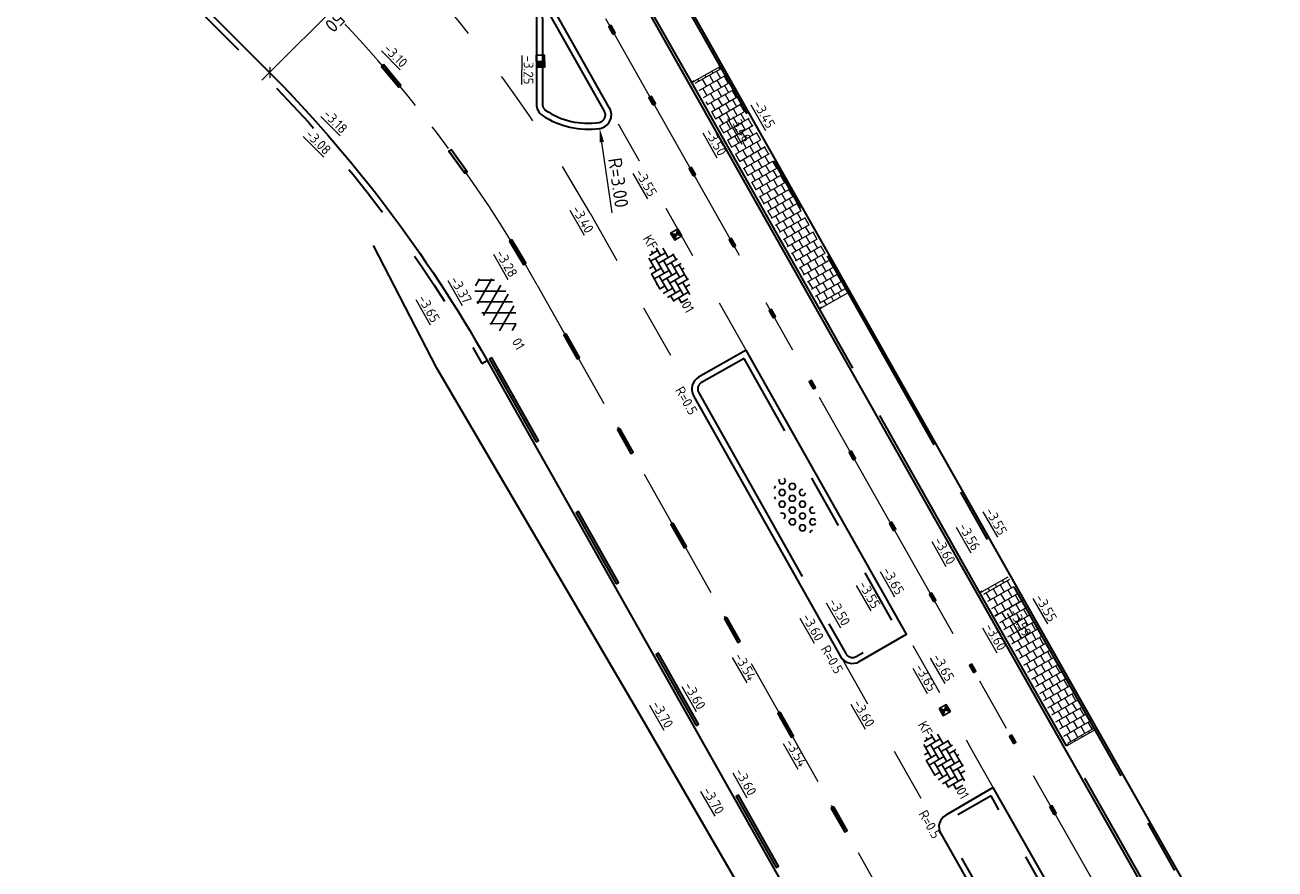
# Model space of a CAD drawing. Header units: metres. Extents: x 111691 to 117439, y 474133 to 478789.
# Tile 52 of 127: x 114434 to 114481, y 476359 to 476390. Entities that reach past the tile are written whole.
import ezdxf
from ezdxf.enums import TextEntityAlignment as Align

# ---------------------------------------------------------------- set-up
doc = ezdxf.new("R2010")
doc.units = ezdxf.units.M
for name, pattern in [('AM-AS', [16, 10, -2, 2, -2]), ('VH-GAZONBAND_100X200', [9.5, 7.5, -2]), ('VH-OPSLUITBAND_80X200', [14, 8, -2, 2, -2]), ('VH-RWSBAND', [24, 10, -2, 2, -2, 2, -2, 2, -2]), ('XX-HIDDEN', [4, 2, -2])]:
    doc.linetypes.add(name, pattern=pattern)
doc.layers.get('Defpoints').update_dxf_attribs({"lineweight": 25})
for name, color, linetype, lineweight in [('N-WE-AM-AS-G', 10, 'AM-AS', 18), ('N-WE-GR-GRAS_BERM-G', 80, 'Continuous', 35), ('N-WE-RI-HWA_KOLK-S', 150, 'Continuous', 25), ('N-WE-VH-HOOGTELABEL-T18', 2, 'Continuous', 18), ('N-WE-VH-KANTOPSLUITING-T18', 10, 'Continuous', 18), ('N-WE-VH-KANTOPSLUITING_GAZONBAND_100X200-G', 90, 'VH-GAZONBAND_100X200', 35), ('N-WE-VH-KANTOPSLUITING_OPSLUITBAND_100X200-G', 150, 'Continuous', 35), ('N-WE-VH-KANTOPSLUITING_OPSLUITBAND_80X200-G', 150, 'VH-OPSLUITBAND_80X200', 35), ('N-WE-VH-KANTOPSLUITING_TROTTOIRBAND_RWS_110 220-G', 210, 'VH-RWSBAND', 35), ('N-WE-VH-KANTOPSLUITING_VOORKANTBAND-G', 7, 'Continuous', 35), ('N-WE-VH-KANTVERHARDING-G', 1, 'Continuous', 35), ('N-WE-VH-MAATVOERING-M', 7, 'Continuous', 18), ('N-WE-VH-MATERIAALGRENS-G', 7, 'XX-HIDDEN', 18), ('N-WE-VH-VERHARDING_ASFALT-S', 7, 'Continuous', 25), ('N-WE-VH-VERHARDING_BETONSTRAATSTEEN-S', 7, 'Continuous', 25), ('N-WE-VH-VERHARDING_LAGE_BEPLANTING-S', 70, 'Continuous', 25), ('N-WE-VH-VERHARDING_TEGEL60-A', 252, 'Continuous', 18), ('N-WE-VW-MARKERING-G', 7, 'Continuous', 35)]:
    doc.layers.add(name, color=color, linetype=linetype, lineweight=lineweight)
for name, color, linetype in [('N-WE-VW-MARKERING_LANGS_STREEP_13_010-A', 7, 'Continuous'), ('N-WE-VW-MARKERING_LANGS_STREEP_30270_010-A', 7, 'Continuous'), ('N-WE-VW-MARKERING_LANGS_STREEP_33_010-A', 7, 'Continuous')]:
    doc.layers.add(name, color=color, linetype=linetype)
doc.styles.add('NLCS-ISO', font='NLCS-ISO.ttf')
doc.styles.add('NLCS-ISO-ANNOTATIEF-T25', font='NLCS-ISO.ttf', dxfattribs={"height": 2.5})
doc.styles.add('NLCS-ISO-M200-T18', font='NLCS-ISO.ttf', dxfattribs={"height": 0.3599999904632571})
doc.dimstyles.new('NLCS-ANNOTATIEF-T25-PIJL_L2_H1', dxfattribs={"dimtxt": 2.5, "dimasz": 2.5, "dimexe": 2, "dimexo": 2, "dimgap": 0.7, "dimtad": 1, "dimzin": 0, "dimdsep": 46, "dimtxsty": 'NLCS-ISO-ANNOTATIEF-T25', "dimcen": 0, "dimdle": 2, "dimclrd": 256, "dimclre": 256, "dimclrt": 256, "dimadec": 1, "dimazin": 0, "dimtfac": 1, "dimtdec": 3, "dimtofl": 0, "dimtmove": 0, "dimatfit": 3, "dimfxl": 2, "dimfxlon": 1, "dimtfillclr": 256, "dimtolj": 1, "dimtzin": 0, "dimlwd": -1, "dimlwe": -1, "dimarcsym": 0})
doc.dimstyles.new('NLCS-ANNOTATIEF-T25-SCHRAP_L2_H1', dxfattribs={"dimtxt": 2.5, "dimasz": 1.4, "dimexe": 2, "dimexo": 2, "dimgap": 0.7, "dimtad": 1, "dimzin": 0, "dimdsep": 46, "dimtxsty": 'NLCS-ISO-ANNOTATIEF-T25', "dimblk": 'OBLIQUE', "dimcen": 0, "dimdle": 2, "dimclrd": 256, "dimclre": 256, "dimclrt": 256, "dimadec": 1, "dimazin": 0, "dimtfac": 1, "dimtdec": 3, "dimtofl": 0, "dimtmove": 0, "dimatfit": 3, "dimldrblk": 'OBLIQUE', "dimfxl": 2, "dimfxlon": 1, "dimtfillclr": 256, "dimtolj": 1, "dimtzin": 0, "dimlwd": -1, "dimlwe": -1, "dimarcsym": 0})
pattern_1 = [(299.72, (0, 0), (0.2789973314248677, -0.1861732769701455), [0.3, -0.3]), (29.72000000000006, (0, 0), (-0.1487285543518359, 0.2605375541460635), [])]

# ---------------------------------------------------------------- blocks, each defined once
blk = doc.blocks.new('_Oblique')
at = {"color": 0, "linetype": 'ByBlock', "lineweight": -2}
blk.add_line((-0.5, -0.5), (0.5, 0.5), dxfattribs=at)
blk = doc.blocks.new('*D102')
at = {"layer": 'Defpoints', "color": 0, "transparency": 16777216}
for p in [(114447.9385261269, 476393.4730005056), (114448.1013349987, 476393.3100202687), (114443.3399150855, 476388.879224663)]:
    blk.add_point(p, dxfattribs=at)
at = {"layer": 'N-WE-VH-MAATVOERING-M', "transparency": 16777216}
for p, q in [((114443.2197325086, 476388.433550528), (114448.3843264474, 476393.5927141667)), ((114448.1013349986, 476393.3100202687), (114448.3840288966, 476393.02702882)), ((114443.5027239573, 476388.7162444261), (114443.7854178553, 476388.4332529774))]:
    blk.add_line(p, q, dxfattribs=at)
at = {"layer": 'N-WE-VH-MAATVOERING-M', "transparency": 16777216, "xscale": 0.28, "yscale": 0.28, "zscale": 0.28}
for p, rotation in [((114448.1013349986, 476393.3100202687), 44.96986240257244), ((114443.5027239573, 476388.7162444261), 224.9698624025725)]:
    blk.add_blockref('_Oblique', p, dxfattribs=dict(at, rotation=rotation))
at = {"layer": 'N-WE-VH-MAATVOERING-M', "transparency": 16777216, "insert": (114446.0776560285, 476390.7372156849), "char_height": 0.5, "attachment_point": 5, "rotation": 224.96986240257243, "style": 'NLCS-ISO-ANNOTATIEF-T25', "bg_fill": 3, "box_fill_scale": 1.1, "bg_fill_color": 256, "bg_fill_true_color": 13158600, "bg_fill_transparency": 0}
blk.add_mtext('\\A1;6.50', dxfattribs=at)
blk = doc.blocks.new('SVH-ASFALT-SO')
at = {"ltscale": 0.1}
for p, q in [((-3.363759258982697, 2.173798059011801), (-1.827884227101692, 4.834011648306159)), ((-1.90966580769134, 0.6923617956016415), (0.9476199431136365, 5.64132588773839)), ((2.754090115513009, -0.2170218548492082), (-0.4687746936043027, 5.365143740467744)), ((0, 0), (3.267551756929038, 5.659565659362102)), ((4.867727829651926, 0.1220502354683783), (1.647185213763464, 5.700193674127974)), ((2.175571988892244, -0.2317987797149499), (5.321577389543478, 5.217242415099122)), ((6.701218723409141, 0.946350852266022), (4.043291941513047, 5.550015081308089)), ((-2.71961448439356, 1.263712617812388), (-3.454265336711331, 2.536165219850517)), ((0.3610377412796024, -0.07213355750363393), (-2.305319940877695, 4.546133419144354)), ((4.656575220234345, 0.06542487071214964), (7.070171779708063, 4.245896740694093)), ((7.827971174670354, 2.994758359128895), (7.146137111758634, 4.175729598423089))]:
    blk.add_line(p, q, dxfattribs=at)
at = {"style": 'NLCS-ISO'}
blk.add_attdef('KLEUR', text='', height=1.8, dxfattribs=at).set_placement((9.485913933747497, 2.74105960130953), align=Align.MIDDLE_LEFT)
at = {"style": 'NLCS-ISO', "flags": 1}
blk.add_attdef('FUNCTIE', text='', height=1.8, dxfattribs=at).set_placement((0.1159930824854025, -3.584775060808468), align=Align.MIDDLE_CENTER)
blk = doc.blocks.new('*D212')
at = {"layer": 'Defpoints', "color": 0, "transparency": 16777216}
for p in [(114455.2304647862, 476389.6191440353), (114455.6618639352, 476386.6503236)]:
    blk.add_point(p, dxfattribs=at)
at = {"layer": 'N-WE-VH-MAATVOERING-M', "transparency": 16777216}
blk.add_line((114456.1119570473, 476383.5528542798), (114455.7337637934, 476386.1555201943), dxfattribs=at)
blk.add_solid([(114455.8162310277, 476386.167503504), (114455.6512965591, 476386.1435368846), (114455.6618639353, 476386.6503236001)], dxfattribs=at)
at = {"layer": 'N-WE-VH-MAATVOERING-M', "transparency": 16777216, "insert": (114456.3447570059, 476384.6628674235), "char_height": 0.5, "attachment_point": 5, "rotation": 278.2677795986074, "style": 'NLCS-ISO-ANNOTATIEF-T25'}
blk.add_mtext('\\A1;R=3.00', dxfattribs=at)
blk = doc.blocks.new('SVH-BSS_KEIFORMAAT_ELLEBOOG-SO')
at = {"ltscale": 0.1}
for p, q in [((-3.104154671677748, 2.485541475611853), (-1.871609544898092, 2.485541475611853)), ((-2.92160954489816, 2.48554147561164), (-2.92160954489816, -0.6644585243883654)), ((-1.871609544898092, 2.805519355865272), (-1.871609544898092, 0.3855414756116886)), ((-0.8216095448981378, 2.941359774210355), (-0.8216095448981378, 1.435541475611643)), ((-0.8216095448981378, 2.485541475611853), (2.32839045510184, 2.485541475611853)), ((0.2283904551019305, 2.970445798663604), (0.2283904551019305, 2.485541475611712)), ((1.278390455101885, 2.485541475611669), (1.278390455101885, -0.664458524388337)), ((2.32839045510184, 2.709488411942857), (2.32839045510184, 0.3855414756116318)), ((3.378390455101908, 2.384775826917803), (3.378390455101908, 1.4355414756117)), ((-5.610382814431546, 0.3855414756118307), (-3.971609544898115, 0.3855414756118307)), ((-5.02160954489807, 0.3855414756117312), (-5.02160954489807, -1.36993364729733)), ((-4.954776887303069, 1.435541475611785), (-2.92160954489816, 1.435541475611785)), ((-3.971609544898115, 1.435541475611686), (-3.971609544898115, -1.71445852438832)), ((-2.92160954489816, 0.3855414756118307), (0.2283904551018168, 0.3855414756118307)), ((-1.871609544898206, 1.435541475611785), (1.278390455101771, 1.435541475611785)), ((-0.8216095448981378, 0.385541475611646), (-0.8216095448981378, -2.76445852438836)), ((0.2283904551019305, 1.435541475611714), (0.2283904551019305, -1.714458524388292)), ((1.278390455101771, 0.3855414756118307), (4.428390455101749, 0.3855414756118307)), ((2.328390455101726, 1.435541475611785), (4.954776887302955, 1.435541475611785)), ((3.378390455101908, 0.3855414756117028), (3.378390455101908, -2.384775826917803)), ((4.428390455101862, 1.435541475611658), (4.428390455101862, -1.714458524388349)), ((5.47839045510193, 0.7434310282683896), (5.47839045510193, -0.6644585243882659)), ((5.478390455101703, 0.3855414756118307), (5.610382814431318, 0.3855414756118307)), ((-5.515026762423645, -0.6644585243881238), (-5.02160954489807, -0.6644585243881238)), ((-4.622465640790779, -1.714458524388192), (-1.871609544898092, -1.714458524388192)), ((-3.971609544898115, -0.6644585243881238), (-0.8216095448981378, -0.6644585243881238)), ((-2.92160954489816, -1.714458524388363), (-2.92160954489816, -2.545893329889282)), ((-1.871609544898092, -0.6644585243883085), (-1.871609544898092, -2.805519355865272)), ((-0.8216095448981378, -1.714458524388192), (2.32839045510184, -1.714458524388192)), ((0.2283904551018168, -0.6644585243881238), (3.378390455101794, -0.6644585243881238)), ((1.278390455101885, -1.714458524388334), (1.278390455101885, -2.895995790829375)), ((2.32839045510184, -0.6644585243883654), (2.32839045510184, -2.709488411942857)), ((3.378390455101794, -1.714458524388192), (4.622465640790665, -1.714458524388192)), ((4.428390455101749, -0.6644585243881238), (5.515026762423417, -0.6644585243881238)), ((-1.871609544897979, -2.764458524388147), (1.278390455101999, -2.764458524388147)), ((0.2283904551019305, -2.764458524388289), (0.2283904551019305, -2.970445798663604))]:
    blk.add_line(p, q, dxfattribs=at)
at = {"style": 'NLCS-ISO'}
blk.add_attdef('FORMAAT', text='', height=1.8, dxfattribs=at).set_placement((-5.710382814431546, -4.440892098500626e-15), align=Align.MIDDLE_RIGHT)
blk.add_attdef('KLEUR', text='', height=1.8, dxfattribs=at).set_placement((5.710382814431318, 0), align=Align.MIDDLE_LEFT)
at = {"style": 'NLCS-ISO', "flags": 1}
blk.add_attdef('FUNCTIE', text='', height=1.8, dxfattribs=at).set_placement((0.1159930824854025, -3.584775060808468), align=Align.MIDDLE_CENTER)
blk = doc.blocks.new('N-SRI-KOLK_STRAAT_300X300-SO')
h = blk.add_hatch(color=256)
h.dxf.hatch_style = 1
h.paths.add_polyline_path([(0.7499999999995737, 1.500000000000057), (-0.7500000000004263, 1.500000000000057), (-4.263256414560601e-13, 0.7500000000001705)])
h.paths.add_polyline_path([(-4.262840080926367e-13, 0.7500000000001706), (-0.7500000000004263, 2.842170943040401e-13), (0.7499999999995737, 2.842170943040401e-13)])
for p, q in [((-0.7500000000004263, 2.842170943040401e-13), (0.7499999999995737, 1.500000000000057)), ((0.7499999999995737, 2.842170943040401e-13), (-0.7500000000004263, 1.500000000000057))]:
    blk.add_line(p, q)
at = {"flags": 128}
blk.add_lwpolyline([(-0.7500000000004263, 2.842170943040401e-13), (0.7499999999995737, 2.842170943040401e-13), (0.7499999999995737, 1.500000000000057), (-0.7500000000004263, 1.500000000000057)], close=True, dxfattribs=at)
blk = doc.blocks.new('N-SRI-KOLK_RWS-SO')
at = {"ltscale": 0.1}
blk.add_hatch(color=256, dxfattribs=at).paths.add_polyline_path([(0, 0), (1.124999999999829, 0), (1.124999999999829, 1.499999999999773), (0, 1.499999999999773)])
blk.add_line((0, 0), (0, 1.499999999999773), dxfattribs=at)
at = {"flags": 128}
blk.add_lwpolyline([(-1.125000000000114, 0), (1.124999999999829, 0), (1.124999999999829, 1.499999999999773), (-1.125000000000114, 1.499999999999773)], close=True, dxfattribs=at)
at = {"ltscale": 0.1, "flags": 128}
blk.add_lwpolyline([(0, 0), (1.124999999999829, 0), (1.124999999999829, 1.499999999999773), (0, 1.499999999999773)], close=True, dxfattribs=at)
blk = doc.blocks.new('SVH-GRASPLAAT-SO')
at = {"ltscale": 0.1}
for p, q in [((-2.058128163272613, 2.469272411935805), (-1.863092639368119, 2.807083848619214)), ((-1.745628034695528, 1.92800669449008), (-2.058128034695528, 2.469272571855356)), ((-1.120628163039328, 1.928006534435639), (-0.8081281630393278, 2.469272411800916)), ((-0.8081280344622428, 2.469272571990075), (-1.068024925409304, 2.919427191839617)), ((1.69187183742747, 2.469272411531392), (1.884615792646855, 2.80311473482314)), ((2.004371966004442, 1.928006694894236), (1.691871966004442, 2.469272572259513)), ((2.629371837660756, 1.928006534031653), (2.941871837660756, 2.469272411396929)), ((2.941871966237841, 2.469272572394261), (2.892313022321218, 2.555111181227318)), ((-5.495628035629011, -0.2370568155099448), (-5.657562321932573, 0.04342159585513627)), ((-5.424520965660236, 0.8454749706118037), (-4.870628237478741, 0.8454749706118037)), ((-4.558128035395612, 0.3042090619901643), (-4.870628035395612, 0.8454749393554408)), ((-4.870628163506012, -0.2370569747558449), (-4.558128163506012, 0.3042089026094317)), ((-3.933128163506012, 1.386740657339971), (-3.620628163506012, 1.928006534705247)), ((-3.620628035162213, 0.8454749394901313), (-3.933128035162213, 1.386740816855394)), ((-3.620628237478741, 1.928006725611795), (-2.995628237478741, 1.928006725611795)), ((-3.620628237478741, 0.8454749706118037), (-2.995628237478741, 0.8454749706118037)), ((-2.683128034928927, 1.386740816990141), (-2.995628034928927, 1.928006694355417)), ((-2.995628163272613, 0.8454747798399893), (-2.683128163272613, 1.386740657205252)), ((-2.058128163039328, 0.3042089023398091), (-1.745628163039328, 0.8454747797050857)), ((-1.745628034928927, -0.2370568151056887), (-2.058128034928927, 0.3042090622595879)), ((-1.745628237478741, 1.928006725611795), (-1.120628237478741, 1.928006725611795)), ((-1.745628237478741, 0.8454749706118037), (-1.120628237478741, 0.8454749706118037)), ((-0.8081280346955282, 0.3042090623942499), (-1.120628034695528, 0.8454749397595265)), ((-1.120628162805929, -0.2370569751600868), (-0.8081281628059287, 0.3042089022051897)), ((-0.1831281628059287, 1.386740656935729), (0.1293718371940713, 1.928006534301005)), ((0.1293719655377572, 0.8454749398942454), (-0.1831280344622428, 1.386740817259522)), ((0.1293717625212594, 1.928006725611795), (0.7543717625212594, 1.928006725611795)), ((0.1293717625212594, 0.8454749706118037), (0.7543717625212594, 0.8454749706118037)), ((1.066871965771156, 1.386740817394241), (0.7543719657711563, 1.928006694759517)), ((0.7543718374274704, 0.8454747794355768), (1.06687183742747, 1.386740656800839)), ((1.691871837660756, 0.3042089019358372), (2.004371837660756, 0.8454747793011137)), ((2.004371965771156, -0.2370568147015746), (1.691871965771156, 0.304209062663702)), ((2.004371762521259, 1.928006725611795), (2.629371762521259, 1.928006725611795)), ((2.004371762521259, 0.8454749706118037), (2.629371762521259, 0.8454749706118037)), ((2.941871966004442, 0.3042090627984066), (2.629371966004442, 0.8454749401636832)), ((2.629371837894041, -0.2370569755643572), (2.941871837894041, 0.3042089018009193)), ((3.566871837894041, 1.386740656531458), (3.879371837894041, 1.928006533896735)), ((3.879371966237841, 0.8454749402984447), (3.566871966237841, 1.386740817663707)), ((3.879371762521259, 1.928006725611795), (4.306914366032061, 1.928006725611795)), ((3.879371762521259, 0.8454749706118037), (4.504371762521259, 0.8454749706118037)), ((4.50437183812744, 0.8454747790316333), (4.81687183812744, 1.38674065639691)), ((4.81687196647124, 1.386740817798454), (4.631601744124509, 1.707638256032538)), ((5.441871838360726, 0.3042089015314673), (5.569277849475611, 0.5248825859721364)), ((5.656691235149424, -0.06786882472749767), (5.44187196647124, 0.3042090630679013)), ((-5.495628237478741, -0.2370567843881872), (-4.870628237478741, -0.2370567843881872)), ((-5.070212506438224, -1.319588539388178), (-4.870628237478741, -1.319588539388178)), ((-4.658176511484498, -1.687565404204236), (-4.870628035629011, -1.319588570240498)), ((-3.933128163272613, -0.7783228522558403), (-3.620628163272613, -0.2370569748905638)), ((-3.620628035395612, -1.319588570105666), (-3.933128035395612, -0.7783226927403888)), ((-3.620628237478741, -0.2370567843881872), (-2.995628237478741, -0.2370567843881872)), ((-3.620628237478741, -1.319588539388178), (-2.995628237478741, -1.319588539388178)), ((-2.683128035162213, -0.7783226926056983), (-2.995628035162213, -0.2370568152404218)), ((-2.995628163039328, -1.31958872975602), (-2.683128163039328, -0.778322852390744)), ((-2.058128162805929, -1.860854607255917), (-1.745628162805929, -1.31958872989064)), ((-1.745628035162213, -2.402120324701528), (-2.058128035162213, -1.860854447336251)), ((-1.745628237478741, -0.2370567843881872), (-1.120628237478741, -0.2370567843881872)), ((-1.745628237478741, -1.319588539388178), (-1.120628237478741, -1.319588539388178)), ((-0.8081280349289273, -1.860854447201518), (-1.120628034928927, -1.319588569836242)), ((-1.12062816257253, -2.402120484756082), (-0.8081281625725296, -1.860854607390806)), ((-0.1831281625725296, -0.7783228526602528), (0.1293718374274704, -0.2370569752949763)), ((0.1293719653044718, -1.31958856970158), (-0.1831280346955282, -0.7783226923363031)), ((0.1293717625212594, -0.2370567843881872), (0.7543717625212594, -0.2370567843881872)), ((0.1293717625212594, -1.319588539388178), (0.7543717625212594, -1.319588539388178)), ((1.066871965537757, -0.7783226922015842), (0.7543719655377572, -0.2370568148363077)), ((0.7543718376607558, -1.319588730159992), (1.066871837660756, -0.7783228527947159)), ((1.691871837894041, -1.860854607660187), (2.004371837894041, -1.319588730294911)), ((2.004371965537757, -2.402120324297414), (1.691871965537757, -1.860854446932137)), ((2.004371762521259, -0.2370567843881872), (2.629371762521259, -0.2370567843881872)), ((2.004371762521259, -1.319588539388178), (2.629371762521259, -1.319588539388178)), ((2.941871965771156, -1.860854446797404), (2.629371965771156, -1.319588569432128)), ((2.62937183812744, -2.402120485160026), (2.94187183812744, -1.860854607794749)), ((3.56687183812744, -0.7783228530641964), (3.87937183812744, -0.2370569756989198)), ((3.879371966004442, -1.319588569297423), (3.566871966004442, -0.7783226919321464)), ((3.879371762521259, -0.2370567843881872), (4.504371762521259, -0.2370567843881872)), ((3.879371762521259, -1.319588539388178), (4.504371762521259, -1.319588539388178)), ((4.816871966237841, -0.7783226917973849), (4.504371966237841, -0.2370568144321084)), ((4.504371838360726, -1.319588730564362), (4.816871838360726, -0.7783228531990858)), ((-3.33358150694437, -2.402120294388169), (-2.995628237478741, -2.402120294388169)), ((-2.910614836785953, -2.549367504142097), (-2.995628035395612, -2.402120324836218)), ((-1.745628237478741, -2.402120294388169), (-1.120628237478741, -2.402120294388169)), ((-0.1831281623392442, -2.943386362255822), (0.1293718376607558, -2.402120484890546)), ((-0.1668527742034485, -2.971575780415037), (-0.1831280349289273, -2.943386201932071)), ((0.1293717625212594, -2.402120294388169), (0.7543717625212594, -2.402120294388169)), ((1.053859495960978, -2.920847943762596), (0.7543719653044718, -2.402120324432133)), ((2.004371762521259, -2.402120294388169), (2.629371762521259, -2.402120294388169))]:
    blk.add_line(p, q, dxfattribs=at)
at = {"style": 'NLCS-ISO', "flags": 1}
blk.add_attdef('FUNCTIE', text='', height=1.8, dxfattribs=at).set_placement((0.1159930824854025, -3.584775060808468), align=Align.MIDDLE_CENTER)

msp = doc.modelspace()

# ---------------------------------------------------------------- hatches: boundary and pattern name
at = {"layer": 'N-WE-VH-VERHARDING_TEGEL60-A'}
h = msp.add_hatch(dxfattribs=at)
h.set_pattern_fill('AVH-TEGEL_300X300_HALFST-SO', color=256, angle=299.72, pattern_type=2)
h.set_pattern_definition(pattern_1)
h.paths.add_polyline_path([(114461.8939785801, 476383.5164627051), (114463.843306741, 476380.0654685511), (114464.801072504, 476380.6064720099), (114462.85176966, 476384.0574213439), (114460.0948152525, 476388.9384143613), (114459.1370391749, 476388.3974291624)])
h = msp.add_hatch(dxfattribs=at)
h.set_pattern_fill('AVH-TEGEL_300X300_HALFST-SO', color=256, angle=299.72, pattern_type=2)
h.set_pattern_definition(pattern_1)
h.paths.add_polyline_path([(114472.2720518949, 476365.1436353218), (114472.9355365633, 476363.9753268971), (114473.8920537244, 476364.5185348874), (114473.2291661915, 476365.6857918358), (114470.7033714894, 476370.1573338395), (114469.7456057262, 476369.6163303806)])
at = {"layer": 'N-WE-VW-MARKERING_LANGS_STREEP_13_010-A'}
h = msp.add_hatch(color=256, dxfattribs=at)
h.dxf.hatch_style = 1
h.paths.add_polyline_path([(114450.1869585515, 476385.8800257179), (114450.1057505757, 476385.8216710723), (114450.6892873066, 476385.0096048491), (114450.7704952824, 476385.0679594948)])
h = msp.add_hatch(color=256, dxfattribs=at)
h.dxf.hatch_style = 1
h.paths.add_polyline_path([(114452.4242648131, 476382.5606995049), (114452.3386531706, 476382.5090212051), (114452.8554275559, 476381.6529190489), (114452.9410391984, 476381.7045973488)])
h = msp.add_hatch(color=256, dxfattribs=at)
h.dxf.hatch_style = 1
h.paths.add_polyline_path([(114454.4262428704, 476379.0964564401), (114454.3392079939, 476379.0472128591), (114454.8316438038, 476378.1768640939), (114454.9186786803, 476378.2261076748)])
h = msp.add_hatch(color=256, dxfattribs=at)
h.dxf.hatch_style = 1
h.paths.add_polyline_path([(114456.3959861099, 476375.6150613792), (114456.3089512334, 476375.5658177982), (114456.8013870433, 476374.695469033), (114456.8884219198, 476374.7447126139)])
h = msp.add_hatch(color=256, dxfattribs=at)
h.dxf.hatch_style = 1
h.paths.add_polyline_path([(114458.3657293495, 476372.1336663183), (114458.278694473, 476372.0844227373), (114458.7711302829, 476371.2140739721), (114458.8581651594, 476371.2633175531)])
h = msp.add_hatch(color=256, dxfattribs=at)
h.dxf.hatch_style = 1
h.paths.add_polyline_path([(114460.3354725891, 476368.6522712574), (114460.2484377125, 476368.6030276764), (114460.7408735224, 476367.7326789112), (114460.827908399, 476367.7819224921)])
h = msp.add_hatch(color=256, dxfattribs=at)
h.dxf.hatch_style = 1
h.paths.add_polyline_path([(114462.3052158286, 476365.1708761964), (114462.2181809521, 476365.1216326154), (114462.710616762, 476364.2512838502), (114462.7976516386, 476364.3005274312)])
h = msp.add_hatch(color=256, dxfattribs=at)
h.dxf.hatch_style = 1
h.paths.add_polyline_path([(114464.2749590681, 476361.6894811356), (114464.1879241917, 476361.6402375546), (114464.6803600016, 476360.7698887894), (114464.7673948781, 476360.8191323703)])
at = {"layer": 'N-WE-VW-MARKERING_LANGS_STREEP_30270_010-A'}
h = msp.add_hatch(color=256, dxfattribs=at)
h.dxf.hatch_style = 1
h.paths.add_polyline_path([(114456.1447442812, 476390.1367530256), (114456.2318148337, 476390.1859334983), (114456.0842734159, 476390.4471451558), (114455.9972028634, 476390.3979646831)])
h = msp.add_hatch(color=256, dxfattribs=at)
h.dxf.hatch_style = 1
h.paths.add_polyline_path([(114457.6201584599, 476387.5246364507), (114457.7072290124, 476387.5738169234), (114457.5596875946, 476387.8350285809), (114457.4726170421, 476387.7858481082)])
h = msp.add_hatch(color=256, dxfattribs=at)
h.dxf.hatch_style = 1
h.paths.add_polyline_path([(114459.0955726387, 476384.9125198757), (114459.1826431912, 476384.9617003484), (114459.0351017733, 476385.2229120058), (114458.9480312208, 476385.1737315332)])
h = msp.add_hatch(color=256, dxfattribs=at)
h.dxf.hatch_style = 1
h.paths.add_polyline_path([(114460.5709940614, 476382.3004062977), (114460.6580636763, 476382.3495884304), (114460.5105172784, 476382.6107972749), (114460.4234476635, 476382.5616151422)])
h = msp.add_hatch(color=256, dxfattribs=at)
h.dxf.hatch_style = 1
h.paths.add_polyline_path([(114462.0464580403, 476379.6883178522), (114462.1335276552, 476379.7374999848), (114461.9859812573, 476379.9987088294), (114461.8989116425, 476379.9495266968)])
h = msp.add_hatch(color=256, dxfattribs=at)
h.dxf.hatch_style = 1
h.paths.add_polyline_path([(114463.5219220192, 476377.0762294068), (114463.608991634, 476377.1254115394), (114463.4614452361, 476377.3866203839), (114463.3743756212, 476377.3374382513)])
h = msp.add_hatch(color=256, dxfattribs=at)
h.dxf.hatch_style = 1
h.paths.add_polyline_path([(114464.9973859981, 476374.4641409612), (114465.0844556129, 476374.5133230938), (114464.936909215, 476374.7745319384), (114464.8498396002, 476374.7253498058)])
h = msp.add_hatch(color=256, dxfattribs=at)
h.dxf.hatch_style = 1
h.paths.add_polyline_path([(114466.4728499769, 476371.8520525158), (114466.5599195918, 476371.9012346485), (114466.4123731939, 476372.162443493), (114466.325303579, 476372.1132613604)])
h = msp.add_hatch(color=256, dxfattribs=at)
h.dxf.hatch_style = 1
h.paths.add_polyline_path([(114467.9483139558, 476369.2399640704), (114468.0353835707, 476369.289146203), (114467.8878371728, 476369.5503550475), (114467.8007675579, 476369.5011729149)])
h = msp.add_hatch(color=256, dxfattribs=at)
h.dxf.hatch_style = 1
h.paths.add_polyline_path([(114469.4237779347, 476366.6278756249), (114469.5108475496, 476366.6770577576), (114469.3633011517, 476366.9382666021), (114469.2762315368, 476366.8890844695)])
h = msp.add_hatch(color=256, dxfattribs=at)
h.dxf.hatch_style = 1
h.paths.add_polyline_path([(114470.8999097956, 476364.0160331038), (114470.9868659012, 476364.0654156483), (114470.8387182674, 476364.326283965), (114470.7517621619, 476364.2769014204)])
h = msp.add_hatch(color=256, dxfattribs=at)
h.dxf.hatch_style = 1
h.paths.add_polyline_path([(114472.3813861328, 476361.4073499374), (114472.4683422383, 476361.456732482), (114472.3201946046, 476361.7176007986), (114472.2332384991, 476361.668218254)])
at = {"layer": 'N-WE-VW-MARKERING_LANGS_STREEP_33_010-A', "transparency": 33554687}
h = msp.add_hatch(color=256, dxfattribs=at)
h.dxf.hatch_style = 1
h.paths.add_polyline_path([(114453.3134908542, 476375.1256576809), (114453.4005750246, 476375.1748140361), (114451.682237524, 476378.2189777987), (114451.5951533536, 476378.1698214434)])
h = msp.add_hatch(color=256, dxfattribs=at)
h.dxf.hatch_style = 1
h.paths.add_polyline_path([(114453.3134908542, 476375.1256576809), (114453.4005750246, 476375.1748140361), (114451.9258843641, 476377.7873391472), (114451.8388001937, 476377.7381827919)])
h = msp.add_hatch(color=256, dxfattribs=at)
h.dxf.hatch_style = 1
h.paths.add_polyline_path([(114456.2628721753, 476369.9006074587), (114456.3499563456, 476369.9497638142), (114454.8752656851, 476372.5622889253), (114454.7881815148, 476372.5131325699)])
h = msp.add_hatch(color=256, dxfattribs=at)
h.dxf.hatch_style = 1
h.paths.add_polyline_path([(114459.2122534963, 476364.6755572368), (114459.2993376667, 476364.7247135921), (114457.8246470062, 476367.3372387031), (114457.7375628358, 476367.2880823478)])
h = msp.add_hatch(color=256, dxfattribs=at)
h.dxf.hatch_style = 1
h.paths.add_polyline_path([(114462.1616348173, 476359.4505070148), (114462.2487189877, 476359.4996633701), (114460.7740283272, 476362.1121884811), (114460.6869441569, 476362.0630321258)])

# ---------------------------------------------------------------- linework, layer by layer
at = {"layer": 'N-WE-AM-AS-G', "ltscale": 0.5}
msp.add_lwpolyline([(114412.5479636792, 476424.3021998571), (114445.2100963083, 476391.605688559, -0.06759917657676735), (114453.3536034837, 476380.8907418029), (114594.6709967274, 476131.1212972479)], format="xyb", dxfattribs=at)
at = {"layer": 'N-WE-GR-GRAS_BERM-G'}
msp.add_lwpolyline([(114551.734127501, 476198.547949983), (114546.192501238, 476207.753688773), (114539.342329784, 476219.997127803), (114532.61498477, 476231.811243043), (114525.656046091, 476244.458084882), (114520.020652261, 476254.373189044), (114513.333703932, 476265.603701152), (114505.456764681, 476280.042050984), (114498.647997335, 476292.169091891), (114491.929838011, 476303.624028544), (114484.692230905, 476316.972500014), (114478.343609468, 476328.468089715), (114471.460479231, 476340.107209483), (114464.384643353, 476352.57512983), (114457.232767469, 476364.909891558), (114449.66352894, 476377.837276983), (114447.3282519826, 476382.3539479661)], dxfattribs=at)
at = {"layer": 'N-WE-VH-KANTOPSLUITING_GAZONBAND_100X200-G'}
msp.add_lwpolyline([(114459.0499686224, 476388.3482486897), (114455.48765026, 476394.6550816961), (114453.004078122, 476399.0692271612), (114452.3514616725, 476400.2213253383, 0.06747218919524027), (114443.9764783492, 476411.2350593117), (114437.4690412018, 476417.7493458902)], format="xyb", dxfattribs=at)
for points in [[(114469.6585361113, 476369.567148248), (114463.7562371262, 476380.0162864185)], [(114481.248558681, 476349.1048032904), (114477.2257953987, 476356.2182499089), (114472.8485804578, 476363.9259443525)]]:
    msp.add_lwpolyline(points, dxfattribs=at)
at = {"layer": 'N-WE-VH-KANTOPSLUITING_OPSLUITBAND_100X200-G'}
for points in [[(114463.7562371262, 476380.0162864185), (114461.8069089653, 476383.4672805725), (114459.0499686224, 476388.3482486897)], [(114472.8485804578, 476363.9259443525), (114472.1850104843, 476365.0944029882), (114469.6585361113, 476369.567148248)]]:
    msp.add_lwpolyline(points, dxfattribs=at)
at = {"layer": 'N-WE-VH-KANTOPSLUITING_OPSLUITBAND_80X200-G', "flags": 128}
msp.add_lwpolyline([(114465.8535684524, 476447.4510131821), (114458.3269877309, 476443.1704448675, 0.114881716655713), (114444.9753103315, 476430.8347334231), (114444.1863977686, 476429.6720478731, -0.09415866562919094), (114441.031187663, 476426.5075713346, 0.3899029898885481), (114440.3942924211, 476423.7646360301), (114454.0490542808, 476399.6591660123), (114456.5329884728, 476395.2443770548), (114462.85176966, 476384.0574213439), (114473.2291661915, 476365.6857918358), (114478.2698039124, 476356.8098979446), (114484.7630297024, 476345.3279359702), (114490.9881601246, 476334.3488716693), (114496.1490812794, 476325.2189908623), (114502.9023915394, 476313.343410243), (114508.2826198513, 476303.790822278), (114514.5640791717, 476292.5948589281), (114520.1883560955, 476282.8171869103), (114525.9193540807, 476272.594701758), (114533.2439340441, 476259.7153590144), (114538.3691979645, 476250.6033657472), (114547.5756865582, 476234.2775375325), (114553.0397152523, 476224.5078950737), (114560.6518686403, 476211.2246363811), (114567.5384171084, 476199.1248060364), (114570.8343835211, 476193.3459561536), (114574.8982662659, 476186.1343670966), (114578.9938946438, 476178.8710014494), (114587.0658136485, 476164.6524964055), (114593.7754336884, 476152.7714303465), (114598.134181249, 476144.967284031), (114602.2913563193, 476137.7125349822), (114607.2528049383, 476128.776648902), (114610.3862432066, 476123.2590514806, 0.07183938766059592), (114618.6374684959, 476112.6255723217), (114623.9731431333, 476107.4780690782, -0.1065977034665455), (114632.7907631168, 476104.6007490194, 0.263093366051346), (114634.7590809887, 476104.5745939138), (114638.3866329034, 476106.5621766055, -0.1299565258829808), (114641.3241475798, 476107.2896810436), (114643.3524184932, 476107.2578557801, 0.1331892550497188), (114646.4368630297, 476108.0425872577), (114649.0894104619, 476109.540100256)], format="xyb", dxfattribs=at)
at = {"layer": 'N-WE-VH-KANTOPSLUITING_TROTTOIRBAND_RWS_110 220-G', "flags": 128}
msp.add_lwpolyline([(114435.2833635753, 476396.6329653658), (114443.1842697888, 476388.7237430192, -0.06785080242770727), (114451.3164840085, 476378.0125211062, -0.06785080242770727)], format="xyb", dxfattribs=at)
for points in [[(114460.9737860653, 476378.1917811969), (114459.4095560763, 476377.3074308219, 0.4139870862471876), (114459.3035087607, 476376.9260744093), (114464.7211387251, 476367.3261050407, 0.4175215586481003), (114465.1053436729, 476367.2214370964), (114466.6613310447, 476368.1228328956)], [(114478.2519975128, 476347.6591299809), (114474.3373718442, 476354.5813570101), (114470.0716555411, 476362.0927171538), (114468.512140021, 476361.1890683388, 0.411405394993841), (114468.4089164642, 476360.8087525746), (114476.3123819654, 476346.862109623, 0.4170048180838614), (114476.6963467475, 476346.7578798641)]]:
    msp.add_lwpolyline(points, format="xyb", close=True, dxfattribs=at)
at = {"layer": 'N-WE-VH-KANTOPSLUITING_VOORKANTBAND-G', "flags": 128}
for points in [[(114465.8931178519, 476447.381472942), (114458.3665371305, 476443.1009046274, 0.1148817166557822), (114445.0415097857, 476430.7898153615), (114444.2525972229, 476429.6271298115, -0.09415866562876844), (114441.0762996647, 476426.4415038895, 0.3899029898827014), (114440.4639003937, 476423.8040660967), (114454.118719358, 476399.698495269), (114456.602677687, 476395.283663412), (114462.921426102, 476384.096765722), (114473.298776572, 476365.725217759), (114478.33940448, 476356.8493411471), (114484.832643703, 476345.367355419)], [(114435.4390088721, 476396.7884470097), (114443.3399150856, 476388.8792246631, -0.0678508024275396), (114451.5080691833, 476378.120665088, -0.06571212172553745)]]:
    msp.add_lwpolyline(points, format="xyb", dxfattribs=at)
at = {"layer": 'N-WE-VH-KANTOPSLUITING_VOORKANTBAND-G'}
for points in [[(114459.1370391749, 476388.3974291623), (114459.0499686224, 476388.3482486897)], [(114463.843306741, 476380.0654685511), (114463.7562371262, 476380.0162864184)], [(114451.3164840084, 476378.0125211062), (114451.5068075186, 476378.1229000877)], [(114469.7456057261, 476369.6163303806), (114469.6585361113, 476369.567148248)], [(114470.2998449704, 476368.7546346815), (114470.2129176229, 476368.7052015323)], [(114472.9355365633, 476363.9753268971), (114472.8485804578, 476363.9259443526)]]:
    msp.add_lwpolyline(points, dxfattribs=at)
at = {"layer": 'N-WE-VH-KANTOPSLUITING_VOORKANTBAND-G', "flags": 128}
for points in [[(114461.0570976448, 476378.4916074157), (114459.3012830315, 476377.4989430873, 0.4139870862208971), (114459.1119128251, 476376.8179494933), (114464.5295427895, 476367.2179801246, 0.4175215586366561), (114465.2156230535, 476367.0310730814), (114466.9599134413, 476368.041554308)], [(114478.5506709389, 476347.5779100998), (114474.5287734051, 476354.6898258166), (114470.1533699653, 476362.3943304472), (114468.4018415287, 476361.379421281, 0.4114053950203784), (114468.2175137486, 476360.7002859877), (114476.1209792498, 476346.7536430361, 0.417004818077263), (114476.8066306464, 476346.5675184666)]]:
    msp.add_lwpolyline(points, format="xyb", close=True, dxfattribs=at)
at = {"layer": 'N-WE-VH-KANTVERHARDING-G'}
msp.add_lwpolyline([(114451.5080691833, 476378.120665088), (114466.058379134, 476352.3436996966)], dxfattribs=at)
at = {"layer": 'N-WE-VH-MATERIAALGRENS-G'}
msp.add_lwpolyline([(114436.0989178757, 476405.5680880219, 0.02073020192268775), (114438.9037851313, 476402.5172510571), (114447.1589263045, 476394.2534208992, -0.0675991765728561), (114455.3024334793, 476383.5384741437), (114459.1119128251, 476376.8179494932)], format="xyb", dxfattribs=at)
for points in [[(114459.1370391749, 476388.3974291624), (114460.0948152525, 476388.9384143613)], [(114463.843306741, 476380.0654685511), (114464.8010725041, 476380.6064720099)], [(114469.7456057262, 476369.6163303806), (114470.7033714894, 476370.1573338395)], [(114470.2998449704, 476368.7546346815), (114471.2560457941, 476369.2983993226)], [(114464.5347583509, 476367.2209310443), (114468.2224899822, 476360.7031014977)], [(114472.9355365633, 476363.9753268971), (114473.8920537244, 476364.5185348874)]]:
    msp.add_lwpolyline(points, dxfattribs=at)
at = {"layer": 'N-WE-VH-MATERIAALGRENS-G', "flags": 128}
for points in [[(114461.0570790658, 476378.4916403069), (114459.1077509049, 476381.942634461), (114456.3507814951, 476386.8236540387)], [(114470.1529411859, 476362.3950854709), (114469.4876082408, 476363.5666484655), (114466.9591747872, 476368.0428619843)]]:
    msp.add_lwpolyline(points, dxfattribs=at)
at = {"layer": 'N-WE-VW-MARKERING-G'}
for points in [[(114456.1447442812, 476390.1367530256), (114456.2318148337, 476390.1859334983), (114456.0842734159, 476390.4471451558), (114455.9972028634, 476390.3979646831)], [(114457.6201584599, 476387.5246364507), (114457.7072290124, 476387.5738169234), (114457.5596875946, 476387.8350285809), (114457.4726170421, 476387.7858481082)], [(114450.1869585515, 476385.8800257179), (114450.1057505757, 476385.8216710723), (114450.6892873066, 476385.0096048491), (114450.7704952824, 476385.0679594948)], [(114459.0955726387, 476384.9125198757), (114459.1826431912, 476384.9617003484), (114459.0351017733, 476385.2229120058), (114458.9480312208, 476385.1737315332)], [(114452.4242648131, 476382.5606995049), (114452.3386531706, 476382.5090212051), (114452.8554275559, 476381.6529190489), (114452.9410391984, 476381.7045973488)], [(114460.5709940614, 476382.3004062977), (114460.6580636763, 476382.3495884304), (114460.5105172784, 476382.6107972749), (114460.4234476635, 476382.5616151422)], [(114462.0464580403, 476379.6883178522), (114462.1335276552, 476379.7374999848), (114461.9859812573, 476379.9987088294), (114461.8989116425, 476379.9495266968)], [(114454.4262428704, 476379.0964564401), (114454.3392079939, 476379.0472128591), (114454.8316438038, 476378.1768640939), (114454.9186786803, 476378.2261076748)], [(114453.3134908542, 476375.1256576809), (114453.4005750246, 476375.1748140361), (114451.682237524, 476378.2189777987), (114451.5951533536, 476378.1698214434)], [(114453.3134908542, 476375.1256576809), (114453.4005750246, 476375.1748140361), (114451.9258843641, 476377.7873391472), (114451.8388001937, 476377.7381827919)], [(114463.5219220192, 476377.0762294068), (114463.608991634, 476377.1254115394), (114463.4614452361, 476377.3866203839), (114463.3743756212, 476377.3374382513)], [(114456.3959861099, 476375.6150613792), (114456.3089512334, 476375.5658177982), (114456.8013870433, 476374.695469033), (114456.8884219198, 476374.7447126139)], [(114464.9973859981, 476374.4641409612), (114465.0844556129, 476374.5133230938), (114464.936909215, 476374.7745319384), (114464.8498396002, 476374.7253498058)], [(114456.2628721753, 476369.9006074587), (114456.3499563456, 476369.9497638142), (114454.8752656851, 476372.5622889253), (114454.7881815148, 476372.5131325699)], [(114458.3657293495, 476372.1336663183), (114458.278694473, 476372.0844227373), (114458.7711302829, 476371.2140739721), (114458.8581651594, 476371.2633175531)], [(114466.4728499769, 476371.8520525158), (114466.5599195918, 476371.9012346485), (114466.4123731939, 476372.162443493), (114466.325303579, 476372.1132613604)], [(114467.9483139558, 476369.2399640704), (114468.0353835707, 476369.289146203), (114467.8878371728, 476369.5503550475), (114467.8007675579, 476369.5011729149)], [(114460.3354725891, 476368.6522712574), (114460.2484377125, 476368.6030276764), (114460.7408735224, 476367.7326789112), (114460.827908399, 476367.7819224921)], [(114459.2122534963, 476364.6755572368), (114459.2993376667, 476364.7247135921), (114457.8246470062, 476367.3372387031), (114457.7375628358, 476367.2880823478)], [(114469.4237779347, 476366.6278756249), (114469.5108475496, 476366.6770577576), (114469.3633011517, 476366.9382666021), (114469.2762315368, 476366.8890844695)], [(114462.3052158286, 476365.1708761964), (114462.2181809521, 476365.1216326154), (114462.710616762, 476364.2512838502), (114462.7976516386, 476364.3005274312)], [(114470.8999097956, 476364.0160331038), (114470.9868659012, 476364.0654156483), (114470.8387182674, 476364.326283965), (114470.7517621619, 476364.2769014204)], [(114462.1616348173, 476359.4505070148), (114462.2487189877, 476359.4996633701), (114460.7740283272, 476362.1121884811), (114460.6869441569, 476362.0630321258)], [(114464.2749590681, 476361.6894811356), (114464.1879241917, 476361.6402375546), (114464.6803600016, 476360.7698887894), (114464.7673948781, 476360.8191323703)], [(114472.3813861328, 476361.4073499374), (114472.4683422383, 476361.456732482), (114472.3201946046, 476361.7176007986), (114472.2332384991, 476361.668218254)]]:
    msp.add_lwpolyline(points, close=True, dxfattribs=at)

# ---------------------------------------------------------------- block references
at = {"layer": 'N-WE-RI-HWA_KOLK-S', "xscale": 0.2, "yscale": 0.2, "zscale": 0.2}
for name, p, rotation in [('N-SRI-KOLK_RWS-SO', (114453.3263339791, 476389.1296315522), 271.4604919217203), ('N-SRI-KOLK_STRAAT_300X300-SO', (114458.6050958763, 476382.8325496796), 120.3388765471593), ('N-SRI-KOLK_STRAAT_300X300-SO', (114468.4963128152, 476365.3215888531), 120.3388765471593)]:
    msp.add_blockref(name, p, dxfattribs=dict(at, rotation=rotation))
at = {"layer": 'N-WE-VH-VERHARDING_ASFALT-S', "xscale": 0.2, "yscale": 0.2, "zscale": 0.2, "rotation": 300.1117835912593}
msp.add_blockref('SVH-ASFALT-SO', (114451.1344788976, 476380.2717528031), dxfattribs=at).add_auto_attribs({'KLEUR': '01'})
at = {"layer": 'N-WE-VH-VERHARDING_BETONSTRAATSTEEN-S', "xscale": 0.2, "yscale": 0.2, "zscale": 0.2, "rotation": 300.1117835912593}
for p in [(114458.2280905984, 476381.2555143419), (114468.3532045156, 476363.3539268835)]:
    msp.add_blockref('SVH-BSS_KEIFORMAAT_ELLEBOOG-SO', p, dxfattribs=at).add_auto_attribs({'FORMAAT': 'KF', 'KLEUR': '01'})
at = {"layer": 'N-WE-VH-VERHARDING_LAGE_BEPLANTING-S', "xscale": 0.2, "yscale": 0.2, "zscale": 0.2, "rotation": 300.1117835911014}
msp.add_blockref('SVH-GRASPLAAT-SO', (114462.8438773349, 476372.7630679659), dxfattribs=at)

# ---------------------------------------------------------------- texts
at = {"layer": 'N-WE-VH-HOOGTELABEL-T18', "style": 'NLCS-ISO-M200-T18'}
for s, rotation, p in [('%%U-3.25', 269.5894590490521, (114452.858650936, 476389.3430341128)), ('%%U-3.45', 299.7211522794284, (114461.2914401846, 476387.5649639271)), ('%%U-3.18', 314.8668924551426, (114445.44064286, 476387.1523007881)), ('%%U-3.46', 299.7211522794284, (114460.4219734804, 476387.0607127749)), ('%%U-3.08', 314.8668924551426, (114444.7884062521, 476386.4160802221)), ('%%U-3.50', 299.7211522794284, (114459.5137876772, 476386.5340063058)), ('%%U-3.55', 299.7211522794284, (114456.9431796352, 476385.0431705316)), ('%%U-3.40', 299.7211522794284, (114454.614820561, 476383.6928281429)), ('%%U-3.28', 299.7211522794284, (114451.8103657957, 476382.0663719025)), ('%%U-3.37', 299.7211522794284, (114450.1311627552, 476381.0925104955)), ('%%U-3.65', 299.7211522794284, (114448.9428939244, 476380.4033686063)), ('%%U-3.55', 299.7211522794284, (114469.836292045, 476372.5802737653)), ('%%U-3.56', 299.7211522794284, (114468.8549720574, 476372.0111527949)), ('%%U-3.60', 299.7211522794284, (114467.9467862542, 476371.4844463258)), ('%%U-3.65', 299.7211522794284, (114466.0507182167, 476370.3848130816)), ('%%U-3.55', 299.7211522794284, (114465.1718122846, 476369.8750876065)), ('%%U-3.50', 299.7211522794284, (114464.0670399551, 476369.2343698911)), ('%%U-3.55', 299.7211522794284, (114471.6733791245, 476369.3886883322)), ('%%U-3.60', 299.7211522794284, (114463.0957849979, 476368.6710861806)), ('%%U-3.59', 299.7211522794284, (114470.7304151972, 476368.8418121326)), ('%%U-3.60', 299.7211522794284, (114469.822229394, 476368.3151056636)), ('%%U-3.54', 299.7211522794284, (114460.6003607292, 476367.2238535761)), ('%%U-3.65', 299.7211522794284, (114467.251621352, 476366.8242698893)), ('%%U-3.65', 299.7211522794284, (114467.8936325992, 476367.1966072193)), ('%%U-3.60', 299.7211522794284, (114458.7437333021, 476366.1470940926)), ('%%U-3.70', 299.7211522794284, (114457.5554644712, 476365.4579522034)), ('%%U-3.60', 299.7211522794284, (114464.9712281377, 476365.5017455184)), ('%%U-3.54', 299.7211522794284, (114462.475803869, 476364.0545129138)), ('%%U-3.60', 299.7211522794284, (114460.6191764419, 476362.9777534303)), ('%%U-3.70', 299.7211522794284, (114459.4329876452, 476362.2879532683))]:
    msp.add_text(s, height=0.3600000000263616, rotation=rotation, dxfattribs=at).set_placement(p)
at = {"layer": 'N-WE-VH-KANTOPSLUITING-T18', "style": 'NLCS-ISO'}
for p in [(114458.4214418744, 476377.0283746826), (114463.7849397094, 476367.4998458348), (114467.384185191, 476361.4284432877)]:
    msp.add_text('R=0.5', height=0.3599999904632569, rotation=299.72, dxfattribs=at).set_placement(p)

# ---------------------------------------------------------------- dimensions: what is measured, and where the dimension line sits
at = {"layer": 'N-WE-VH-MAATVOERING-M'}
dim = msp.add_radius_dim(center=(114455.2304647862, 476389.6191440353), mpoint=(114455.6618639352, 476386.6503236), dimstyle='NLCS-ANNOTATIEF-T25-PIJL_L2_H1', override={"dimpost": 'R=<>'}, dxfattribs=at)
dim.commit()
dim.dimension.update_dxf_attribs({"geometry": '*D212', "text_midpoint": (114456.3447570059, 476384.6628674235)})

# ---------------------------------------------------------------- next in the draw order: dimensions: what is measured, and where the dimension line sits
dim = msp.add_aligned_dim(p1=(114443.3399150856, 476388.8792246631), p2=(114447.9385261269, 476393.4730005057), distance=-0.23036771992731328, dimstyle='NLCS-ANNOTATIEF-T25-SCHRAP_L2_H1', override={"dimtfill": 1}, dxfattribs=at)
dim.commit()
dim.dimension.update_dxf_attribs({"geometry": '*D102', "text_midpoint": (114446.0776560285, 476390.7372156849)})

# ---------------------------------------------------------------- next in the draw order: hatches: boundary and pattern name
at = {"layer": 'N-WE-VW-MARKERING_LANGS_STREEP_13_010-A'}
h = msp.add_hatch(color=256, dxfattribs=at)
h.dxf.hatch_style = 1
h.paths.add_polyline_path([(114447.691544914, 476389.0099421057), (114447.6152600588, 476388.9452843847), (114448.2618264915, 476388.182448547), (114448.3381113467, 476388.247106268)])

# ---------------------------------------------------------------- next in the draw order: linework, layer by layer
at = {"layer": 'N-WE-AM-AS-G', "flags": 128}
msp.add_lwpolyline([(114618.9475003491, 476104.3927466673), (114618.5435065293, 476107.6082200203, 0.1751401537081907), (114617.5396100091, 476109.5759961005, -0.07565155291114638), (114608.2269132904, 476121.3913226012), (114604.8113706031, 476127.4056710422), (114599.8525519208, 476136.3368204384), (114595.6971246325, 476143.5885194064), (114591.334098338, 476151.4003266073), (114584.62928093, 476163.2728884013), (114576.5569124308, 476177.4921852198), (114572.4589330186, 476184.7597204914), (114568.3985889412, 476191.9650299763), (114565.1049903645, 476197.7397305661), (114558.2204435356, 476209.8360438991), (114550.6030851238, 476223.1283853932), (114545.1343348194, 476232.906470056), (114535.9295139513, 476249.2293408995), (114530.8067371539, 476258.3369124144), (114523.4811849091, 476271.2179647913), (114517.7535446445, 476281.4344607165), (114512.1294908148, 476291.2117448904), (114505.8418258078, 476302.4187691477), (114500.4655690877, 476311.9643055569), (114493.7133380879, 476323.8379883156), (114488.5515459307, 476332.9694099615), (114482.3265396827, 476343.9482552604), (114475.8337840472, 476355.4293858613), (114470.7928028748, 476364.3058845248), (114460.4137951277, 476382.6803664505), (114454.0938659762, 476393.869354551), (114451.6107765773, 476398.282642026), (114450.9593022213, 476399.4327240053, 0.06747218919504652), (114442.8445125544, 476410.1042837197), (114436.4098086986, 476416.5457604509)], format="xyb", dxfattribs=at)
at = {"layer": 'N-WE-VH-KANTOPSLUITING_TROTTOIRBAND_RWS_110 220-G'}
msp.add_lwpolyline([(114431.0595528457, 476427.4659739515, 0.5661706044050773), (114430.6120626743, 476427.6401362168, 0.1209216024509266), (114427.1206718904, 476423.2416796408, 0.1595888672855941), (114426.712271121, 476419.6668756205, 0.1089064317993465), (114428.0771707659, 476416.6081489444), (114434.250712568, 476408.2585937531, 0.01632393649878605), (114436.2669045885, 476405.7101459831, 0.2203614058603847), (114436.4803549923, 476405.6109472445), (114438.7046994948, 476405.6081599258, -0.2075225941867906), (114439.2300877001, 476405.3795039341, 0.009391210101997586), (114440.4743876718, 476404.086202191), (114453.3354040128, 476391.2116489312, -0.1987234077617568), (114453.5460193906, 476390.7029447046), (114453.5466485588, 476387.5564066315, 0.2496872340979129), (114453.6704354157, 476387.3240896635, 0.1868434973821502), (114455.6285889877, 476386.8812078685, 0.5263315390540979), (114455.8313755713, 476387.2958935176), (114452.5955478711, 476393.0246978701), (114450.1129774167, 476397.4370630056), (114449.4627308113, 476398.5849775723, 0.06747218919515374), (114441.627649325, 476408.8886999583), (114435.1929454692, 476415.3301766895, -0.1967869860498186), (114431.3262002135, 476424.5720083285, 0.0386890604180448)], format="xyb", close=True, dxfattribs=at)
at = {"layer": 'N-WE-VH-KANTOPSLUITING_VOORKANTBAND-G'}
msp.add_lwpolyline([(114431.2764093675, 476427.5030313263, 0.5661764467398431), (114430.477318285, 476427.8140440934, 0.120921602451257), (114426.9207232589, 476423.333443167, 0.1595888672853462), (114426.4967778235, 476419.6225739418, 0.1089064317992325), (114427.9002736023, 476416.4773537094), (114434.0738154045, 476408.127798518, 0.016323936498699), (114436.0989178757, 476405.5680880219, 0.2203614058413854), (114436.4800793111, 476405.3909474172), (114438.7044238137, 476405.3881600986, -0.2073266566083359), (114439.0690202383, 476405.2296457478, 0.009388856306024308), (114440.3187423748, 476403.9307205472), (114453.1797587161, 476391.0561672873, -0.1987234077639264), (114453.3260193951, 476390.7029004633), (114453.3266485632, 476387.5563626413, 0.2496872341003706), (114453.5476965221, 476387.1415104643, 0.1868434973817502), (114455.6608118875, 476386.6635804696, 0.5263315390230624), (114456.0229307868, 476387.4040905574), (114452.7871932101, 476393.1327353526), (114450.3045563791, 476397.5452184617), (114449.6541527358, 476398.6934102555, 0.0674721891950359), (114441.7832946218, 476409.0441816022), (114435.348590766, 476415.4856583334, -0.1968020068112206), (114431.5461880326, 476424.5744444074, 0.03869918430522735), (114431.2764093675, 476427.5030313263)], format="xyb", dxfattribs=at)
at = {"layer": 'N-WE-VH-KANTOPSLUITING_VOORKANTBAND-G', "flags": 128}
msp.add_lwpolyline([(114566.4079602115, 476198.4828789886), (114559.5229926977, 476210.5799327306), (114551.9084226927, 476223.8674084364), (114546.4422018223, 476233.6409704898), (114537.2364875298, 476249.9654256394), (114532.1123783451, 476259.0753659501), (114524.7873469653, 476271.955502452), (114519.0579079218, 476282.1752068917), (114513.4337345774, 476291.9526988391), (114507.1493940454, 476303.1537976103), (114501.7710096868, 476312.7031116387), (114495.0182005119, 476324.5778111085), (114489.8568749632, 476333.708407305), (114483.6318021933, 476344.6873699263), (114477.1387946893, 476356.1689459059), (114472.0979975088, 476365.0451205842), (114461.7198393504, 476383.4180984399), (114455.4005387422, 476394.6059737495), (114452.9169967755, 476399.0200655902), (114452.2644517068, 476400.172037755, 0.06747218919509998), (114443.905730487, 476411.1643858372), (114437.3982933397, 476417.6786724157)], format="xyb", dxfattribs=at)
at = {"layer": 'N-WE-VW-MARKERING-G'}
msp.add_lwpolyline([(114447.691544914, 476389.0099421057), (114447.6152600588, 476388.9452843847), (114448.2618264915, 476388.182448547), (114448.3381113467, 476388.247106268)], close=True, dxfattribs=at)

# ---------------------------------------------------------------- next in the draw order: texts
at = {"layer": 'N-WE-VH-HOOGTELABEL-T18', "style": 'NLCS-ISO-M200-T18'}
msp.add_text('%%U-3.10', height=0.3600000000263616, rotation=314.8668924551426, dxfattribs=at).set_placement((114447.6674143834, 476389.5655549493))

doc.saveas('drawing.dxf')
